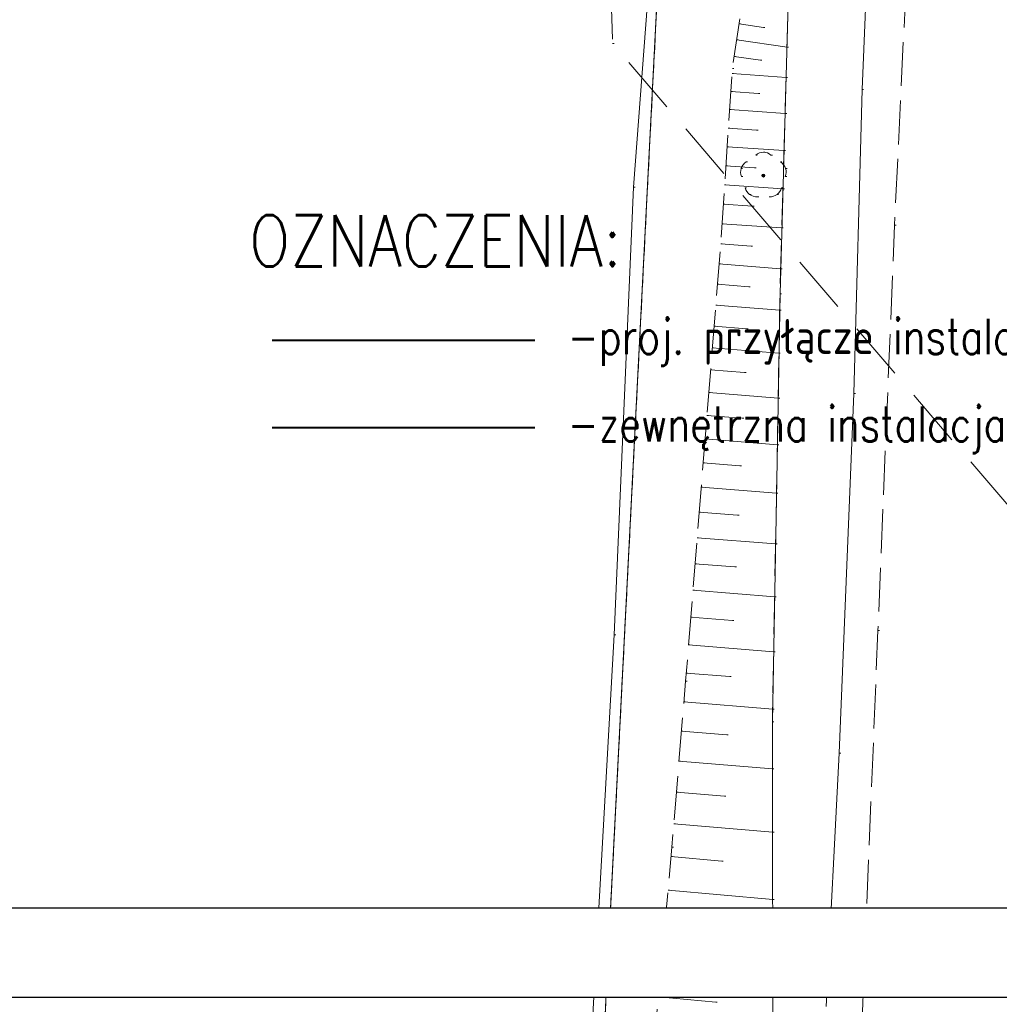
# Model space of a CAD drawing. Extents: x -134780 to 5540120, y 74663 to 5964901.
# Tile 3 of 71: x 5539500 to 5539534, y 5961267 to 5961300. Entities that reach past the tile are written whole.
import ezdxf

# ---------------------------------------------------------------- set-up
doc = ezdxf.new("R2010")
doc.units = 0
doc.header["$MEASUREMENT"] = 0
doc.set_wipeout_variables(frame=1)
for name, pattern in [('L_0_03', [1, 0.5, -0.5]), ('L_0_06', [2, 1.5, -0.5]), ('L_0_0C', [3, 2, -1])]:
    doc.linetypes.add(name, pattern=pattern)
for name, color, linetype, lineweight in [('000_Inne__niezydentyfikowane__Nr_Pióra__7', 7, 'Continuous', 13), ('0_Nr_Pióra__7', 7, 'Continuous', 13), ('ARCH MAPA RUSINOWO_Nr_Pióra__60', 230, 'Continuous', 211), ('ARCH TABELA_Nr_Pióra__21', 7, 'Continuous', 9), ('drzewo_lisciaste_Nr_Pióra__7', 7, 'Continuous', 13), ('jezdnia_Nr_Pióra__7', 7, 'Continuous', 13), ('mapa', 7, 'Continuous', 13), ('ogrodzenie_trwale_Nr_Pióra__7', 7, 'Continuous', 13), ('row_melioracyjny__poligon__Nr_Pióra__7', 7, 'Continuous', 13), ('skarpa_nieumocniona_Nr_Pióra__7', 7, 'Continuous', 13), ('Zakres_Nr_Pióra__7', 7, 'Continuous', 13), ('zasuwa_lub_zawor_Nr_Pióra__7', 7, 'Continuous', 13)]:
    doc.layers.add(name, color=color, linetype=linetype, lineweight=lineweight)
for name, color, linetype, lineweight, true_color in [('217_kontur_klasyfikacyjny_Nr_Pióra__3', 7, 'Continuous', 18, 0xff6600), ('218_kontur_uzytku_gruntowego_Nr_Pióra__3', 7, 'Continuous', 18, 0xff6600), ('219_dzialka_ewidencyjna_Nr_Pióra__96', 7, 'Continuous', 13, 0x00d59f), ('_woda2', 7, 'Continuous', 30, 0x0b2af4)]:
    doc.layers.add(name, color=color, linetype=linetype, lineweight=lineweight, true_color=true_color)
doc.layers.add('_TABELA', color=7, linetype='Continuous')
doc.layers.add('a-opis', color=4, linetype='Continuous')
doc.styles.add('ROMANS', font='romans', dxfattribs={"width": 0.8})
doc.linetypes.add('L_0_15_SHX', pattern='A,0,[2,Rusinowo ZAGOSPODAROWANIE1.Shx,S=7.5,R=0,X=0,Y=0],-7.5,0', length=7.5)

# ---------------------------------------------------------------- blocks, each defined once
blk = doc.blocks.new('mapa')
at = {"layer": 'drzewo_lisciaste_Nr_Pióra__7', "linetype": 'Continuous'}
blk.add_hatch(color=252, dxfattribs=at).paths.add_polyline_path([(5539525.94, 5961295.03, 1), (5539525.94, 5961295.13, 1)], flags=0)
at = {"layer": '000_Inne__niezydentyfikowane__Nr_Pióra__7', "color": 252, "linetype": 'Continuous', "flags": 128}
for points in [[(5539525.11, 5961300.27), (5539525.94, 5961300.15)], [(5539525.03, 5961299.73), (5539526.75, 5961299.47)], [(5539524.94, 5961299.16), (5539525.84, 5961299.03)], [(5539524.87, 5961298.57), (5539526.72, 5961298.44)], [(5539524.83, 5961297.96), (5539525.77, 5961297.89)], [(5539524.79, 5961297.34), (5539526.69, 5961297.21)], [(5539524.74, 5961296.7), (5539525.71, 5961296.64)], [(5539524.7, 5961296.07), (5539526.65, 5961295.94)], [(5539524.66, 5961295.42), (5539525.64, 5961295.35)], [(5539524.61, 5961294.77), (5539526.61, 5961294.63)], [(5539524.57, 5961294.1), (5539525.58, 5961294.03)], [(5539524.52, 5961293.43), (5539526.57, 5961293.29)], [(5539524.48, 5961292.75), (5539525.52, 5961292.67)], [(5539524.42, 5961292.06), (5539526.53, 5961291.89)], [(5539524.37, 5961291.36), (5539525.44, 5961291.28)], [(5539524.31, 5961290.65), (5539526.5, 5961290.48)], [(5539524.25, 5961289.93), (5539525.37, 5961289.84)], [(5539524.19, 5961289.19), (5539526.47, 5961289)], [(5539524.13, 5961288.43), (5539525.3, 5961288.34)], [(5539524.07, 5961287.66), (5539526.45, 5961287.47)], [(5539524.01, 5961286.87), (5539525.22, 5961286.78)], [(5539523.94, 5961286.07), (5539526.42, 5961285.87)], [(5539523.88, 5961285.25), (5539525.14, 5961285.15)], [(5539523.81, 5961284.42), (5539526.39, 5961284.21)], [(5539523.74, 5961283.56), (5539525.06, 5961283.46)], [(5539523.67, 5961282.69), (5539526.36, 5961282.48)], [(5539523.6, 5961281.8), (5539524.97, 5961281.69)], [(5539523.53, 5961280.9), (5539526.33, 5961280.67)], [(5539523.46, 5961279.97), (5539524.88, 5961279.86)], [(5539523.38, 5961279.02), (5539526.29, 5961278.79)], [(5539523.3, 5961278.06), (5539524.79, 5961277.94)], [(5539523.22, 5961277.08), (5539526.26, 5961276.82)], [(5539523.14, 5961276.07), (5539524.69, 5961275.94)], [(5539523.05, 5961275.04), (5539526.25, 5961274.78)], [(5539522.97, 5961273.98), (5539524.61, 5961273.85)], [(5539522.88, 5961272.9), (5539526.26, 5961272.62)], [(5539522.78, 5961271.78), (5539524.52, 5961271.62)], [(5539522.68, 5961270.63), (5539526.26, 5961270.31)], [(5539522.57, 5961269.45), (5539524.42, 5961269.28)], [(5539522.46, 5961268.23), (5539526.26, 5961267.89)], [(5539522.35, 5961266.98), (5539524.31, 5961266.8)]]:
    blk.add_lwpolyline(points, dxfattribs=at)
at = {"layer": '0_Nr_Pióra__7', "color": 252, "linetype": 'Continuous'}
for p, q in [((5539525.11, 5961300.27), (5539525.16, 5961300.27)), ((5539525.94, 5961300.15), (5539525.99, 5961300.15)), ((5539525.03, 5961299.73), (5539525.08, 5961299.73)), ((5539520.78, 5961299.6), (5539520.83, 5961299.6)), ((5539526.75, 5961299.47), (5539526.8, 5961299.47)), ((5539524.94, 5961299.16), (5539524.99, 5961299.16)), ((5539525.84, 5961299.03), (5539525.89, 5961299.03)), ((5539524.88, 5961298.74), (5539524.93, 5961298.74)), ((5539524.87, 5961298.57), (5539524.92, 5961298.57)), ((5539526.72, 5961298.44), (5539526.77, 5961298.44)), ((5539524.83, 5961297.96), (5539524.88, 5961297.96)), ((5539529.32, 5961298.03), (5539529.37, 5961298.03)), ((5539525.77, 5961297.89), (5539525.82, 5961297.89)), ((5539524.79, 5961297.34), (5539524.84, 5961297.34)), ((5539526.69, 5961297.21), (5539526.74, 5961297.21)), ((5539524.74, 5961296.7), (5539524.79, 5961296.7)), ((5539525.71, 5961296.64), (5539525.76, 5961296.64)), ((5539524.7, 5961296.07), (5539524.75, 5961296.07)), ((5539526.65, 5961295.94), (5539526.7, 5961295.94)), ((5539525.679, 5961295.783), (5539525.729, 5961295.783)), ((5539525.94, 5961295.88), (5539525.99, 5961295.88)), ((5539526.201, 5961295.783), (5539526.251, 5961295.783)), ((5539524.66, 5961295.42), (5539524.71, 5961295.42)), ((5539525.18, 5961295.328), (5539525.23, 5961295.328)), ((5539525.352, 5961295.546), (5539525.402, 5961295.546)), ((5539525.64, 5961295.35), (5539525.69, 5961295.35)), ((5539526.528, 5961295.546), (5539526.578, 5961295.546)), ((5539526.7, 5961295.328), (5539526.75, 5961295.328)), ((5539525.191, 5961295.051), (5539525.241, 5961295.051)), ((5539525.94, 5961295.08), (5539525.99, 5961295.08)), ((5539526.689, 5961295.051), (5539526.739, 5961295.051)), ((5539521.5, 5961294.69), (5539521.55, 5961294.69)), ((5539524.61, 5961294.77), (5539524.66, 5961294.77)), ((5539525.316, 5961294.665), (5539525.366, 5961294.665)), ((5539526.564, 5961294.665), (5539526.614, 5961294.665)), ((5539526.61, 5961294.63), (5539526.66, 5961294.63)), ((5539525.47, 5961294.432), (5539525.52, 5961294.432)), ((5539525.739, 5961294.357), (5539525.789, 5961294.357)), ((5539526.141, 5961294.357), (5539526.191, 5961294.357)), ((5539526.41, 5961294.432), (5539526.46, 5961294.432)), ((5539524.57, 5961294.1), (5539524.62, 5961294.1)), ((5539525.58, 5961294.03), (5539525.63, 5961294.03)), ((5539524.52, 5961293.43), (5539524.57, 5961293.43)), ((5539526.57, 5961293.29), (5539526.62, 5961293.29)), ((5539530.43, 5961293.38), (5539530.48, 5961293.38)), ((5539524.48, 5961292.75), (5539524.53, 5961292.75)), ((5539525.52, 5961292.67), (5539525.57, 5961292.67)), ((5539524.42, 5961292.06), (5539524.47, 5961292.06)), ((5539526.53, 5961291.89), (5539526.58, 5961291.89)), ((5539524.37, 5961291.36), (5539524.42, 5961291.36)), ((5539525.44, 5961291.28), (5539525.49, 5961291.28)), ((5539526.51, 5961291.04), (5539526.56, 5961291.04)), ((5539524.31, 5961290.65), (5539524.36, 5961290.65)), ((5539526.5, 5961290.48), (5539526.55, 5961290.48)), ((5539524.25, 5961289.93), (5539524.3, 5961289.93)), ((5539525.37, 5961289.84), (5539525.42, 5961289.84)), ((5539524.19, 5961289.19), (5539524.24, 5961289.19)), ((5539526.47, 5961289), (5539526.52, 5961289)), ((5539524.13, 5961288.43), (5539524.18, 5961288.43)), ((5539525.3, 5961288.34), (5539525.35, 5961288.34)), ((5539524.07, 5961287.66), (5539524.12, 5961287.66)), ((5539529.04, 5961287.63), (5539529.09, 5961287.63)), ((5539526.45, 5961287.47), (5539526.5, 5961287.47)), ((5539524.01, 5961286.87), (5539524.06, 5961286.87)), ((5539525.22, 5961286.78), (5539525.27, 5961286.78)), ((5539523.94, 5961286.07), (5539523.99, 5961286.07)), ((5539526.42, 5961285.87), (5539526.47, 5961285.87)), ((5539523.88, 5961285.25), (5539523.93, 5961285.25)), ((5539525.14, 5961285.15), (5539525.19, 5961285.15)), ((5539523.81, 5961284.42), (5539523.86, 5961284.42)), ((5539526.39, 5961284.21), (5539526.44, 5961284.21)), ((5539523.74, 5961283.56), (5539523.79, 5961283.56)), ((5539525.06, 5961283.46), (5539525.11, 5961283.46)), ((5539523.67, 5961282.69), (5539523.72, 5961282.69)), ((5539526.36, 5961282.48), (5539526.41, 5961282.48)), ((5539523.6, 5961281.8), (5539523.65, 5961281.8)), ((5539524.97, 5961281.69), (5539525.02, 5961281.69)), ((5539523.53, 5961280.9), (5539523.58, 5961280.9)), ((5539526.33, 5961280.67), (5539526.38, 5961280.67)), ((5539523.46, 5961279.97), (5539523.51, 5961279.97)), ((5539524.88, 5961279.86), (5539524.93, 5961279.86)), ((5539529.86, 5961279.51), (5539529.91, 5961279.51)), ((5539520.84, 5961279.37), (5539520.89, 5961279.37)), ((5539523.38, 5961279.02), (5539523.43, 5961279.02)), ((5539526.29, 5961278.79), (5539526.34, 5961278.79)), ((5539523.28, 5961277.78), (5539523.33, 5961277.78)), ((5539523.3, 5961278.06), (5539523.35, 5961278.06)), ((5539524.79, 5961277.94), (5539524.84, 5961277.94)), ((5539523.22, 5961277.08), (5539523.27, 5961277.08)), ((5539526.26, 5961276.82), (5539526.31, 5961276.82)), ((5539526.25, 5961276.39), (5539526.3, 5961276.39)), ((5539523.14, 5961276.07), (5539523.19, 5961276.07)), ((5539524.69, 5961275.94), (5539524.74, 5961275.94)), ((5539523.05, 5961275.04), (5539523.1, 5961275.04)), ((5539528.54, 5961275.32), (5539528.59, 5961275.32)), ((5539526.25, 5961274.78), (5539526.3, 5961274.78)), ((5539522.97, 5961273.98), (5539523.02, 5961273.98)), ((5539524.61, 5961273.85), (5539524.66, 5961273.85)), ((5539522.88, 5961272.9), (5539522.93, 5961272.9)), ((5539526.26, 5961272.62), (5539526.31, 5961272.62)), ((5539522.81, 5961272.1), (5539522.86, 5961272.1)), ((5539522.78, 5961271.78), (5539522.83, 5961271.78)), ((5539524.52, 5961271.62), (5539524.57, 5961271.62)), ((5539522.68, 5961270.63), (5539522.73, 5961270.63)), ((5539526.26, 5961270.31), (5539526.31, 5961270.31)), ((5539522.57, 5961269.45), (5539522.62, 5961269.45)), ((5539524.42, 5961269.28), (5539524.47, 5961269.28)), ((5539522.46, 5961268.23), (5539522.51, 5961268.23)), ((5539526.26, 5961267.89), (5539526.31, 5961267.89)), ((5539522.35, 5961266.98), (5539522.4, 5961266.98)), ((5539524.31, 5961266.8), (5539524.36, 5961266.8))]:
    blk.add_line(p, q, dxfattribs=at)
at = {"layer": '217_kontur_klasyfikacyjny_Nr_Pióra__3', "color": 252, "linetype": 'L_0_03', "flags": 128}
blk.add_lwpolyline([(5539519.35, 5961243.41), (5539523.77, 5961329.71)], dxfattribs=at)
at = {"layer": '218_kontur_uzytku_gruntowego_Nr_Pióra__3', "color": 252, "linetype": 'L_0_03', "flags": 128}
for points in [[(5539523.77, 5961329.71), (5539519.35, 5961243.41)], [(5539519.35, 5961243.41), (5539523.77, 5961329.71)]]:
    blk.add_lwpolyline(points, dxfattribs=at)
at = {"layer": '219_dzialka_ewidencyjna_Nr_Pióra__96', "color": 252, "linetype": 'Continuous', "flags": 128}
blk.add_lwpolyline([(5539525.28, 5961359.41), (5539519.35, 5961243.41)], dxfattribs=at)
at = {"layer": 'ARCH MAPA RUSINOWO_Nr_Pióra__60', "linetype": 'Continuous', "lineweight": 20, "flags": 128}
blk.add_lwpolyline([(5539525.28, 5961359.41), (5539520.71, 5961270.013)], dxfattribs=at)
at = {"layer": 'ARCH TABELA_Nr_Pióra__21', "color": 252, "linetype": 'Continuous'}
blk.add_line((5539542.07, 5961270.013), (5539435.82, 5961270.013), dxfattribs=at)
at = {"layer": 'drzewo_lisciaste_Nr_Pióra__7', "color": 252, "linetype": 'Continuous'}
blk.add_circle((5539525.94, 5961295.08), 0.05, dxfattribs=at)
for centre, start, end in [((5539525.94, 5961295.48), 49.272, 130.728), ((5539525.56, 5961295.204), 121.308, 202.548), ((5539526.32, 5961295.204), 337.452, 58.692), ((5539525.705, 5961294.756), 193.221, 274.871), ((5539526.175, 5961294.756), 265.129, 346.779)]:
    blk.add_arc(centre, 0.4, start, end, dxfattribs=at)
at = {"layer": 'jezdnia_Nr_Pióra__7', "color": 252, "linetype": 'L_0_06', "flags": 128}
blk.add_lwpolyline([(5539999.19, 5964053.31), (5539991.4, 5964036.09), (5539985.21, 5964021.52), (5539975.15, 5963999.09), (5539963.72, 5963973.54), (5539961.98, 5963968.75), (5539956.08, 5963955.73), (5539947.38, 5963936.49), (5539939.62, 5963919.19), (5539930.06, 5963897.79), (5539920.31, 5963876.54), (5539903.27, 5963837.86), (5539901.32, 5963833.51), (5539898.81, 5963827.49), (5539896.38, 5963822.74), (5539891.05, 5963810.65), (5539884.46, 5963795.38), (5539879.24, 5963784.04), (5539871.67, 5963766.78), (5539869.54, 5963762.15), (5539865.51, 5963752.98), (5539859.36, 5963738.99), (5539856.4, 5963732.39), (5539854.67, 5963728.64), (5539856.25, 5963726.46), (5539855.31, 5963723.82), (5539852.26, 5963722.8), (5539847.97, 5963713.08), (5539843.21, 5963702.63), (5539842.06, 5963699.94), (5539838.81, 5963692.26), (5539830.85, 5963674.75), (5539820.19, 5963650.25), (5539818.12, 5963645), (5539817.74, 5963644.17), (5539813.54, 5963634.91), (5539809.4, 5963625.25), (5539801.48, 5963607.21), (5539796.69, 5963596.22), (5539791.48, 5963584.65), (5539782.46, 5963564.38), (5539776.09, 5963550.38), (5539769.11, 5963534.41), (5539763.64, 5963521.88), (5539760.52, 5963514.45), (5539753.01, 5963497.63), (5539748.15, 5963485.56), (5539744.94, 5963478.74), (5539740.22, 5963467.61), (5539735.82, 5963457.6), (5539732.58, 5963450.39), (5539727.25, 5963438.79), (5539724.39, 5963432.73), (5539716.03, 5963414.3), (5539709.62, 5963400.54), (5539703.42, 5963385.05), (5539701.46, 5963380.57), (5539695.42, 5963366.72), (5539689.15, 5963352.67), (5539688.11, 5963350.1), (5539684.73, 5963339.99), (5539681.36, 5963330.34), (5539680.5, 5963326.14), (5539679.08, 5963319.62), (5539678.47, 5963316.61), (5539677.98, 5963313.11), (5539676.59, 5963303.09), (5539675.35, 5963288.33), (5539673.35, 5963267.43), (5539671.97, 5963251.87), (5539670.51, 5963234.06), (5539668.84, 5963214.13), (5539667.88, 5963200.98), (5539667.53, 5963194.67), (5539666.69, 5963184.86), (5539666.11, 5963179.46), (5539664.94, 5963163.04), (5539664.51, 5963157.02), (5539664.04, 5963150.56), (5539662.86, 5963137.1), (5539661.91, 5963127.16), (5539661.34, 5963120.88), (5539661.2, 5963118.65), (5539659.55, 5963099.34), (5539658.06, 5963083.09), (5539656.64, 5963068), (5539654.29, 5963042.14), (5539652.97, 5963027.01), (5539652.25, 5963017.91), (5539651.48, 5963008.58), (5539650.21, 5962992.97), (5539648.82, 5962975.89), (5539647.98, 5962965.04), (5539646.76, 5962949.75), (5539645.49, 5962932.14), (5539644.87, 5962923.63), (5539645.84, 5962923.11), (5539647.68, 5962922.13), (5539647.55, 5962919.07), (5539644.47, 5962918.4), (5539642.94, 5962899.28), (5539642.02, 5962889.07), (5539640.93, 5962876.44), (5539642.02, 5962875.63), (5539645, 5962873.39), (5539644.63, 5962869.5), (5539641.41, 5962867.62), (5539640.25, 5962866.94), (5539639.8, 5962857.94), (5539638.77, 5962846.36), (5539637.95, 5962835.55), (5539637.69, 5962832.2), (5539637.38, 5962828.5), (5539636.17, 5962814.32), (5539634.91, 5962799.54), (5539633.21, 5962781), (5539630.37, 5962749.59), (5539628.55, 5962722.93), (5539626.25, 5962693.47), (5539622.63, 5962652.94), (5539620.37, 5962627.27), (5539619.98, 5962622.72), (5539619.98, 5962620.95), (5539619.46, 5962593.63), (5539618.69, 5962556.23), (5539617.78, 5962510.64), (5539617.66, 5962504.99), (5539617.01, 5962480.12), (5539616.82, 5962472.08), (5539616.86, 5962468.95), (5539616.67, 5962450.69), (5539616.33, 5962425), (5539615.82, 5962413.3), (5539615.8, 5962412.88), (5539615.04, 5962374.96), (5539615.06, 5962373.62), (5539614.97, 5962366.26), (5539614.98, 5962364.85), (5539614.54, 5962355.35), (5539614.4, 5962348.56), (5539613.81, 5962315.21), (5539613.29, 5962293.68), (5539612.82, 5962271.93), (5539612.82, 5962264.02), (5539612.2, 5962252.41), (5539611.87, 5962241.47), (5539611.13, 5962227.26), (5539610.59, 5962211.86), (5539610.16, 5962190.12), (5539609.88, 5962177.45), (5539608.73, 5962139), (5539607.99, 5962113.02), (5539607.43, 5962101.13), (5539605.51, 5962037.8), (5539603.67, 5961987.54), (5539603.13, 5961971.65), (5539601.74, 5961927.82), (5539600.75, 5961891.97), (5539599.97, 5961870.17), (5539598.76, 5961839.92), (5539598.25, 5961828.24), (5539598.07, 5961820.47), (5539597.75, 5961800.23), (5539597.38, 5961791.21), (5539596.52, 5961773.26), (5539595.92, 5961755.39), (5539595.12, 5961734.22), (5539593.97, 5961715.32), (5539593.15, 5961698.69), (5539591, 5961684.87), (5539587.75, 5961662.9), (5539584.56, 5961641.94), (5539582.66, 5961629.76), (5539580.71, 5961616.26), (5539578.44, 5961601.28), (5539576.6, 5961589.3), (5539574.91, 5961578.9), (5539573.19, 5961567.83), (5539571.22, 5961555.24), (5539569.88, 5961547.35), (5539568.84, 5961540.66), (5539566.54, 5961524.91), (5539564.36, 5961510.54), (5539562.76, 5961500.34), (5539561.43, 5961491.98), (5539559.03, 5961478.06), (5539556.81, 5961464.91), (5539554.95, 5961453.18), (5539554.14, 5961447.63), (5539551.22, 5961433.18), (5539550.22, 5961425.23), (5539547.33, 5961407.23), (5539544.97, 5961391.79), (5539543.29, 5961381.17), (5539542.51, 5961379.21), (5539542.32, 5961378), (5539541.27, 5961367.82), (5539540.91, 5961364.2), (5539539.27, 5961350.25), (5539537.78, 5961334.89), (5539537.08, 5961322.75), (5539536.89, 5961318.2), (5539536.62, 5961311.58), (5539536.36, 5961303.63), (5539536.1, 5961297.03), (5539535.77, 5961288.6), (5539535.43, 5961273.08), (5539535.1, 5961256.9), (5539534.99, 5961242.98), (5539534.93, 5961227.39), (5539534.64, 5961223.09), (5539535.09, 5961219.59), (5539536.43, 5961215.63), (5539539.17, 5961211.64), (5539542.98, 5961209.08), (5539524.13, 5961213.68), (5539525.21, 5961214.75), (5539526.28, 5961216.3), (5539527.29, 5961219.19), (5539528.2, 5961223.48), (5539528.64, 5961231.21), (5539528.81, 5961241.22), (5539529.12, 5961251.99), (5539529.26, 5961264.73), (5539529.86, 5961279.51), (5539530.43, 5961293.38), (5539531.2, 5961309.49), (5539531.74, 5961322.55), (5539532.3, 5961332.49), (5539532.4, 5961334.04), (5539532.42, 5961334.45), (5539533.38, 5961343.25), (5539534.51, 5961357.7), (5539535.18, 5961364.16), (5539537.17, 5961379.01), (5539537.95, 5961380.97), (5539539.63, 5961391.59), (5539541.99, 5961407.03), (5539544.88, 5961425.03), (5539545.88, 5961432.98), (5539548.8, 5961447.43), (5539549.61, 5961452.98), (5539551.47, 5961464.71), (5539553.69, 5961477.86), (5539556.09, 5961491.78), (5539557.42, 5961500.14), (5539559.02, 5961510.34), (5539561.2, 5961524.71), (5539563.5, 5961540.46), (5539565.88, 5961555.04), (5539567.85, 5961567.63), (5539569.57, 5961578.7), (5539571.26, 5961589.1), (5539573.1, 5961601.08), (5539575.37, 5961616.06), (5539577.32, 5961629.56), (5539579.33, 5961642.76), (5539581.48, 5961654.8), (5539582.75, 5961663.42), (5539584.59, 5961675.5), (5539585.75, 5961684.86), (5539587.43, 5961695.68), (5539588.08, 5961706.5), (5539588.95, 5961719.01), (5539589.82, 5961734.87), (5539590.45, 5961746.61), (5539590.86, 5961759.2), (5539591.28, 5961773.17), (5539592.04, 5961791.01), (5539592.41, 5961800.03), (5539593.52, 5961828.43), (5539593.62, 5961830.97), (5539595.96, 5961905.48), (5539597.17, 5961946.83), (5539597.6, 5961961.18), (5539599.55, 5962016.47), (5539600.83, 5962051.67), (5539602.01, 5962087.06), (5539602.89, 5962113.28), (5539603.03, 5962117.47), (5539603.64, 5962135.89), (5539604.86, 5962168.07), (5539605.44, 5962192.76), (5539606.36, 5962223.32), (5539603.76, 5962226.11), (5539603.82, 5962229.23), (5539606.38, 5962231.43), (5539607.32, 5962268.22), (5539607.71, 5962300.61), (5539608.16, 5962309.36), (5539608.51, 5962325.2), (5539608.56, 5962341.64), (5539608.78, 5962355.36), (5539608.88, 5962366.71), (5539609.21, 5962379.86), (5539609.71, 5962391.99), (5539609.84, 5962395.1), (5539610.14, 5962402.53), (5539610.53, 5962412.34), (5539611.16, 5962427.84), (5539611.28, 5962430.37), (5539611.63, 5962449.19), (5539612.06, 5962467.48), (5539612.03, 5962471.44), (5539612.07, 5962474.94), (5539612.26, 5962484.89), (5539612.63, 5962508.44), (5539612.86, 5962529.86), (5539613.15, 5962545.98), (5539613.45, 5962560.19), (5539613.67, 5962582.2), (5539614.4, 5962604.54), (5539614.71, 5962613.18), (5539614.92, 5962618.87), (5539614.88, 5962623.63), (5539615.91, 5962635.28), (5539618.32, 5962660.86), (5539619.97, 5962679.79), (5539621.51, 5962698.1), (5539623.47, 5962721.34), (5539625.37, 5962745.18), (5539627.12, 5962765.7), (5539628.53, 5962783.51), (5539629.56, 5962799.78), (5539629.57, 5962799.99), (5539630.48, 5962809.17), (5539631.4, 5962821.12), (5539632.3, 5962831.67), (5539632.73, 5962837.6), (5539634.04, 5962852.18), (5539635.34, 5962866.81), (5539636.58, 5962882.59), (5539637.28, 5962892.52), (5539638.14, 5962904.78), (5539639.26, 5962919.01), (5539640.86, 5962936.84), (5539641.66, 5962946.87), (5539642.62, 5962958.94), (5539643.04, 5962964.94), (5539643.18, 5962966.89), (5539643.34, 5962969), (5539644.31, 5962981.48), (5539645.01, 5962990.8), (5539645.68, 5963000.69), (5539646.9, 5963014.98), (5539648.03, 5963027.29), (5539648.92, 5963036.71), (5539646.86, 5963037.79), (5539647.14, 5963040.41), (5539649.38, 5963042.48), (5539649.63, 5963044.9), (5539650.22, 5963052.15), (5539651.02, 5963061.14), (5539652.33, 5963075.78), (5539654.4, 5963097.65), (5539656.29, 5963117.03), (5539656.3, 5963117.21), (5539656.48, 5963119.91), (5539656.92, 5963124.16), (5539658.36, 5963142.28), (5539659.35, 5963154.7), (5539660.55, 5963169.42), (5539661.84, 5963185.35), (5539661.99, 5963188.43), (5539663.61, 5963209.46), (5539665.47, 5963231.62), (5539665.98, 5963238.16), (5539666.31, 5963242.3), (5539667.18, 5963253.02), (5539668.61, 5963272.41), (5539670.58, 5963291.13), (5539671.7, 5963302.83), (5539672.44, 5963312), (5539674, 5963321.6), (5539674.75, 5963327.04), (5539677.83, 5963336.46), (5539682.92, 5963352.13), (5539685.21, 5963357.46), (5539691.23, 5963370.66), (5539698.53, 5963387.15), (5539706.16, 5963405.16), (5539711.04, 5963416.2), (5539719.53, 5963435.56), (5539726.32, 5963450.92), (5539730.49, 5963459.62), (5539729.46, 5963460.5), (5539726.85, 5963462.75), (5539728.12, 5963465.03), (5539732.65, 5963464.18), (5539739.21, 5963478.94), (5539745.34, 5963492.88), (5539751.72, 5963507.82), (5539761.89, 5963531.36), (5539767.85, 5963544.96), (5539774.64, 5963560.41), (5539785.36, 5963584.6), (5539791.33, 5963597.77), (5539796.6, 5963609.81), (5539801.71, 5963620.73), (5539807.63, 5963633.86), (5539812.07, 5963643.83), (5539814.49, 5963649.49), (5539820.55, 5963664.51), (5539829.37, 5963684.17), (5539835.32, 5963697.34), (5539841.7, 5963712.35), (5539851.51, 5963734.84), (5539859.62, 5963753.24), (5539862.75, 5963760.3), (5539868.49, 5963772.85), (5539874.07, 5963785.51), (5539885.48, 5963811.53), (5539890.69, 5963822.99), (5539902.79, 5963850.69), (5539914.42, 5963876.69), (5539927.25, 5963906.05), (5539939.75, 5963934.39), (5539955.58, 5963969.68), (5539962.55, 5963985.75), (5539970.74, 5964003.81), (5539976.48, 5964016.76), (5539982.22, 5964030.49), (5539989.73, 5964047.66), (5539996.62, 5964063.71), (5540000.15, 5964071.29), (5540001.29, 5964074.34), (5540002.69, 5964079.22), (5540003.51, 5964082.43), (5540004.82, 5964088.93), (5540005.22, 5964093.93), (5540004.82, 5964101.33), (5540001.28, 5964112.1), (5539999.1, 5964119.4), (5539993.61, 5964136.39), (5539987.93, 5964153.94), (5539982.13, 5964171.54), (5539977.33, 5964185.85), (5539971.4, 5964204.13), (5539964.98, 5964224.67), (5539961.25, 5964236.68), (5539957.86, 5964237.39), (5539957.33, 5964239.56), (5539958.1, 5964240.58), (5539959.32, 5964242.2), (5539956.21, 5964250.42), (5539953.05, 5964258.64), (5539948.96, 5964272.11), (5539942.69, 5964290.95), (5539935.21, 5964312.48), (5539924.31, 5964344.28), (5539915.41, 5964370.77), (5539901.8, 5964411.92), (5539893.09, 5964437.67), (5539878.77, 5964480.45), (5539876.63, 5964486.73), (5539861.55, 5964530.96), (5539850.12, 5964565.1), (5539838.7, 5964599.08), (5539828.35, 5964630.27), (5539817.98, 5964661.06), (5539806.29, 5964695.17), (5539794.49, 5964730.48), (5539784.91, 5964759.72), (5539775.16, 5964788.39), (5539769.4, 5964806.18), (5539761.23, 5964831.19), (5539753.15, 5964854.82), (5539744.66, 5964880.08), (5539737.53, 5964901.11), (5539742.85, 5964897.99), (5539750.92, 5964874.14), (5539760.85, 5964844.49), (5539773.46, 5964806.55), (5539784.44, 5964773.73), (5539798.25, 5964732.41), (5539814.99, 5964682.13), (5539823.43, 5964657.54), (5539832.21, 5964631.22), (5539838.15, 5964613.39), (5539840.06, 5964608), (5539848.02, 5964584.23), (5539859.71, 5964549.41), (5539869.79, 5964519.34), (5539882.17, 5964482.5), (5539891.23, 5964455.81), (5539901.89, 5964424.74), (5539906.75, 5964409.56), (5539908.46, 5964404.8), (5539920.27, 5964368.88), (5539929.23, 5964342.65), (5539935.96, 5964322.91), (5539939.52, 5964312.73), (5539943.21, 5964301.93), (5539949.5, 5964283.62), (5539956.13, 5964263.72), (5539962.32, 5964245.56), (5539964.94, 5964238.1), (5539970.48, 5964221.34), (5539974.17, 5964210.34), (5539979.83, 5964193.66), (5539983.29, 5964183.45), (5539985.07, 5964178.71), (5539986.99, 5964173.31), (5539992.74, 5964155.61), (5539999.27, 5964136.08), (5540001.61, 5964129.29), (5540003.83, 5964121.6), (5540008.46, 5964106.51), (5540010.46, 5964093.74), (5540009.71, 5964089.12), (5540008.7, 5964082.56), (5540007.03, 5964076.28), (5540005.63, 5964071.74), (5540005.15, 5964070.17), (5540001.27, 5964060.28)], close=True, dxfattribs=at)
at = {"layer": 'ogrodzenie_trwale_Nr_Pióra__7', "color": 252, "linetype": 'L_0_15_SHX', "flags": 128}
blk.add_lwpolyline([(5539524.05, 5961332.64), (5539523.9, 5961329.75), (5539523.5, 5961321.5), (5539522.39, 5961306.43), (5539521.5, 5961294.69), (5539520.84, 5961279.37), (5539520.03, 5961264.94), (5539519.22, 5961250.27), (5539519.28, 5961243.36), (5539502.81, 5961245.45)], dxfattribs=at)
at = {"layer": 'ogrodzenie_trwale_Nr_Pióra__7', "color": 252, "linetype": 'Continuous', "flags": 128}
blk.add_lwpolyline([(5539524.05, 5961332.64), (5539523.9, 5961329.75), (5539523.5, 5961321.5), (5539522.39, 5961306.43), (5539521.5, 5961294.69), (5539520.84, 5961279.37), (5539520.03, 5961264.94), (5539519.22, 5961250.27), (5539519.28, 5961243.36), (5539502.81, 5961245.45)], dxfattribs=at)
at = {"layer": 'row_melioracyjny__poligon__Nr_Pióra__7', "color": 252, "linetype": 'Continuous', "flags": 128}
blk.add_lwpolyline([(5539526.27, 5961263.89), (5539526.25, 5961276.39), (5539526.51, 5961291.04), (5539526.78, 5961300.56), (5539527.07, 5961314.44), (5539527.38, 5961324.84), (5539528.17, 5961332.66), (5539530.12, 5961332.63), (5539529.87, 5961325.56), (5539529.81, 5961313.66), (5539529.7, 5961307.15), (5539529.32, 5961298.03), (5539529.04, 5961287.63), (5539528.54, 5961275.32), (5539528.09, 5961266.65)], dxfattribs=at)
at = {"layer": 'skarpa_nieumocniona_Nr_Pióra__7', "color": 252, "linetype": 'L_0_06', "flags": 128}
blk.add_lwpolyline([(5539472.93, 5961244.31), (5539480.04, 5961241.12), (5539489.07, 5961236.86), (5539502.21, 5961230.8), (5539511.28, 5961227.19), (5539522.48, 5961223.12), (5539522.27, 5961227.18), (5539521.24, 5961235.47), (5539520.81, 5961243.86), (5539520.97, 5961248.33), (5539521.44, 5961255.39), (5539521.91, 5961262.14), (5539522.81, 5961272.1), (5539523.28, 5961277.78), (5539524.48, 5961292.75), (5539524.88, 5961298.74), (5539525.76, 5961304.64), (5539526.21, 5961311.09), (5539526.69, 5961320.81), (5539527.38, 5961324.84), (5539527.07, 5961314.44), (5539526.78, 5961300.56), (5539526.51, 5961291.04), (5539526.25, 5961276.39), (5539526.27, 5961263.89), (5539525.98, 5961251.66), (5539525.73, 5961238.66), (5539525.7, 5961222.56), (5539521.84, 5961220.43), (5539521.63, 5961220.52), (5539511.7, 5961219.82), (5539503.08, 5961222.55), (5539495.07, 5961225.23), (5539489.74, 5961226.89), (5539481.5, 5961230.16), (5539478.92, 5961233.4), (5539476.63, 5961236.07), (5539472.57, 5961237.39), (5539469.31, 5961238.38), (5539461.59, 5961246.84)], close=True, dxfattribs=at)
blk.add_lwpolyline([(5539472.93, 5961244.31), (5539480.04, 5961241.12), (5539489.07, 5961236.86), (5539502.21, 5961230.8), (5539511.28, 5961227.19), (5539522.48, 5961223.12), (5539522.27, 5961227.18), (5539521.24, 5961235.47), (5539520.81, 5961243.86), (5539520.97, 5961248.33), (5539521.44, 5961255.39), (5539521.91, 5961262.14), (5539522.81, 5961272.1), (5539523.28, 5961277.78), (5539524.48, 5961292.75), (5539524.88, 5961298.74), (5539525.76, 5961304.64), (5539526.21, 5961311.09), (5539526.69, 5961320.81), (5539527.38, 5961324.84), (5539527.07, 5961314.44), (5539526.78, 5961300.56), (5539526.51, 5961291.04), (5539526.25, 5961276.39), (5539526.27, 5961263.89), (5539525.98, 5961251.66), (5539525.73, 5961238.66), (5539525.7, 5961222.56), (5539521.84, 5961220.43), (5539521.63, 5961220.52), (5539511.7, 5961219.82), (5539503.08, 5961222.55), (5539495.07, 5961225.23), (5539489.74, 5961226.89), (5539481.5, 5961230.16), (5539478.92, 5961233.4), (5539476.63, 5961236.07), (5539472.57, 5961237.39), (5539469.31, 5961238.38), (5539461.59, 5961246.84)], close=True, dxfattribs=at)
at = {"layer": 'Zakres_Nr_Pióra__7', "color": 252, "linetype": 'L_0_0C', "flags": 128}
blk.add_lwpolyline([(5539630.53, 5961390.3), (5539628.94, 5961331.74), (5539600.56, 5961283.04), (5539537.62, 5961279.94), (5539520.78, 5961299.6), (5539520.6, 5961305.18), (5539524.89, 5961364.28), (5539536.45, 5961379.17)], close=True, dxfattribs=at)

msp = doc.modelspace()

# ---------------------------------------------------------------- block references
at = {"layer": 'mapa', "color": 4, "lineweight": 40}
msp.add_blockref('mapa', (0, 0), dxfattribs=at)

# ---------------------------------------------------------------- next in the draw order: linework, layer by layer
at = {"layer": '_woda2', "lineweight": 40}
msp.add_line((5539509.136, 5961289.448), (5539518.118, 5961289.448), dxfattribs=at)
at = {"layer": '_woda2', "color": 253, "lineweight": 40}
msp.add_line((5539509.136, 5961286.458), (5539518.118, 5961286.458), dxfattribs=at)

# ---------------------------------------------------------------- next in the draw order: texts
at = {"layer": 'a-opis', "color": 7, "style": 'ROMANS'}
for s, height, width, p in [('OZNACZENIA:', 1.75, 0.85, (5539508.344, 5961291.974)), ('-proj. przyłącze instalacji wody', 1.2, 0.8, (5539519.24, 5961288.975)), ('-zewnętrzna instalacja wody wg odrębnego opracowania', 1.2, 0.8, (5539519.24, 5961285.985))]:
    msp.add_text(s, height=height, dxfattribs=dict(at, width=width)).set_placement(p)

# ---------------------------------------------------------------- next in the draw order: wipeouts: each hides what was drawn before it
msp.add_wipeout([(5539444.713, 5961266.963), (5539444.713, 5961415.463), (5539654.713, 5961415.463), (5539651.713, 5961412.413), (5539457.213, 5961412.413), (5539457.213, 5961270.013), (5539651.713, 5961270.013), (5539654.713, 5961266.963)]).dxf.layer = 'zasuwa_lub_zawor_Nr_Pióra__7'

# ---------------------------------------------------------------- next in the draw order: linework, layer by layer
at = {"layer": '_TABELA', "color": 7}
for points in [[(5539444.713, 5961415.463), (5539654.713, 5961415.463), (5539654.713, 5961266.963), (5539444.713, 5961266.963)], [(5539457.213, 5961412.413), (5539651.713, 5961412.413), (5539651.713, 5961270.013), (5539457.213, 5961270.013)]]:
    msp.add_lwpolyline(points, close=True, dxfattribs=at)

doc.saveas('drawing.dxf')
